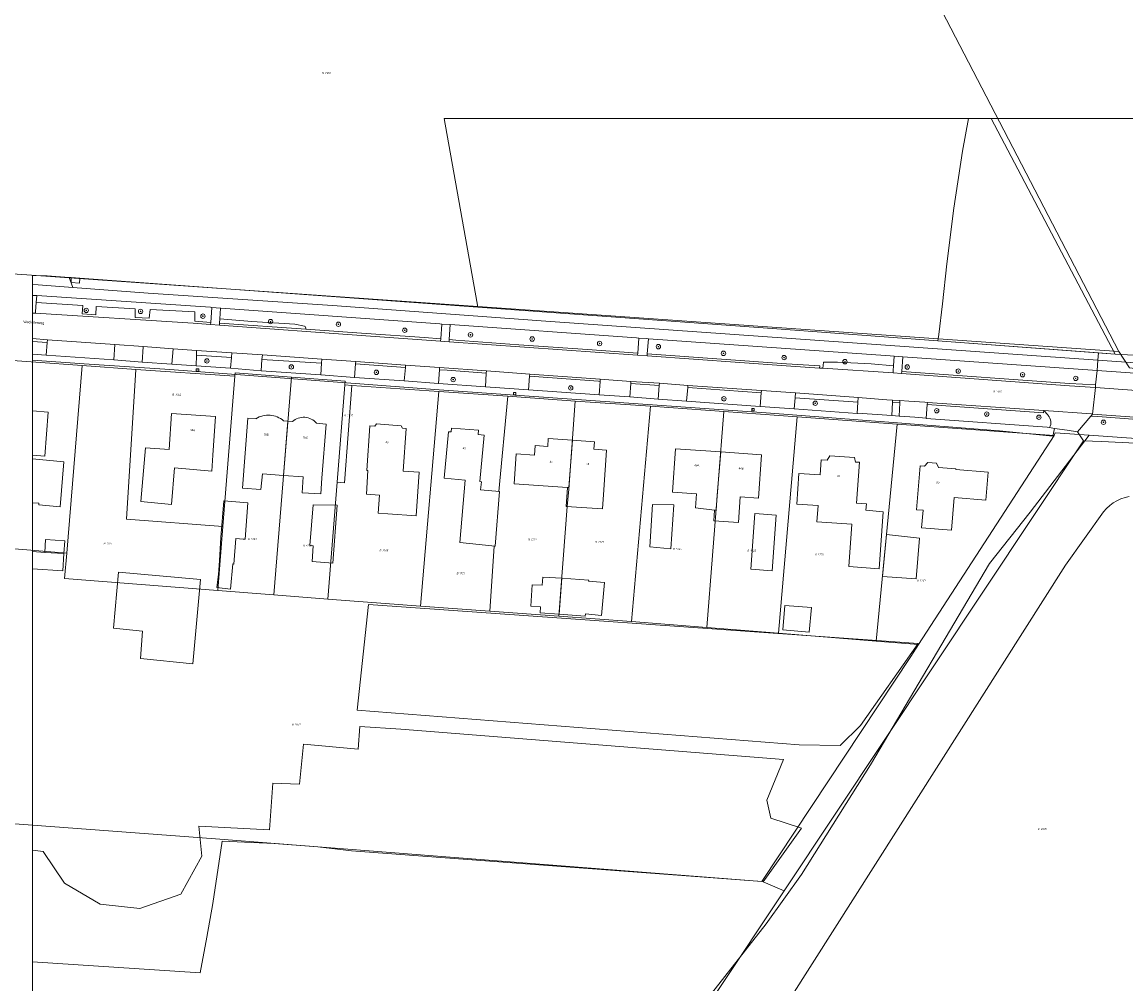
# Model space of a CAD drawing. Header units: metres. Extents: x 207466 to 209466, y 475780 to 477780.
# Tile 147 of 189: x 207643 to 207844, y 477204 to 477379. Entities that reach past the tile are written whole.
import ezdxf
from ezdxf.enums import TextEntityAlignment as Align

# ---------------------------------------------------------------- set-up
doc = ezdxf.new("R2010")
doc.units = ezdxf.units.M
doc.linetypes.add('IE-TERREINAFSCHEIDING-KUNSTMATIG', pattern=[0])
doc.layers.get('0').update_dxf_attribs({"color": 253, "linetype": 'CONTINUOUS'})
for name, color, linetype, lineweight in [('B-RO-FV-GELEIDING_WILDRASTER-G', 253, 'CONTINUOUS', 0), ('B-RO-IE-TERREINAFSCHEIDING_KUNSTMATIG_HEKWERK-G', 253, 'IE-TERREINAFSCHEIDING-KUNSTMATIG', 0), ('B-RO-OG-BEBOUWING-T18', 7, 'CONTINUOUS', 0), ('B-RO-OG-TERREIN_ERF-GV', 253, 'CONTINUOUS', 0), ('B-RO-OG-TOPOGRAFIE-T18', 7, 'CONTINUOUS', 0), ('B-RO-OG-WEG-GV', 253, 'CONTINUOUS', 0), ('B-RO-RI-GWA_RIOOLPUT-S', 253, 'CONTINUOUS', 0), ('B-RO-VH-VERHARDING_ASFALT-GV', 253, 'CONTINUOUS', 0), ('B-RO-VH-VERHARDING_BETONSTRAATSTEEN-GV', 253, 'CONTINUOUS', 0), ('B-RO-VH-VERHARDING_GRASBETONSTEEN-GV', 253, 'CONTINUOUS', 0), ('B-RO-VH-VERHARDING_STRAATBAKSTEEN-GV', 253, 'CONTINUOUS', 0), ('B-RO-VH-VERHARDING_TEGEL-GV', 253, 'CONTINUOUS', 0), ('B-WE-KG-GRENS_PERCEEL-GV', 150, 'CONTINUOUS', 18), ('B-WE-KG-GRENS_PERCEEL-S', 150, 'CONTINUOUS', 25)]:
    doc.layers.add(name, color=color, linetype=linetype, lineweight=lineweight)
for name, color, linetype, lineweight, true_color in [('B-RO-GR-BEPLANTING_CULTUUR_BOSPLANTSOEN-GV', 7, 'CONTINUOUS', 0, 0x6d8a47), ('B-RO-GR-BOOM-S', 7, 'CONTINUOUS', 0, 0x6d8a47), ('B-RO-GR-BOOMTEELT-GV', 7, 'CONTINUOUS', 0, 0x6d8a47), ('B-RO-GR-GRAS-GV', 7, 'CONTINUOUS', 0, 0x6d8a47), ('B-RO-GR-GROENVOORZIENING-GV', 7, 'CONTINUOUS', 0, 0x6d8a47), ('B-RO-OG-BEBOUWING-GV', 7, 'CONTINUOUS', 0, 0xa50000), ('B-RO-OG-BEBOUWING_LUIFEL-GV', 7, 'CONTINUOUS', 0, 0xa50000), ('B-RO-OG-BEBOUWING_SCHUUR-GV', 7, 'CONTINUOUS', 0, 0xa50000)]:
    doc.layers.add(name, color=color, linetype=linetype, lineweight=lineweight, true_color=true_color)
doc.styles.add('NLCS-ISO', font='NLCS-ISO.ttf')
doc.styles.add('NLCS-ISO-M200-T18', font='NLCS-ISO.ttf', dxfattribs={"height": 1.8})

# ---------------------------------------------------------------- blocks, each defined once
blk = doc.blocks.new('SRI-PUT_INSPECTIEPUT_RIOOLPUT-SO1')
at = {"color": 0, "linetype": 'ByBlock', "lineweight": -2, "flags": 128}
blk.add_lwpolyline([(-1.125, -1.125), (1.125, -1.125), (1.125, 1.125), (-1.125, 1.125), (-1.125, -1.125)], dxfattribs=at)
at = {"color": 0, "linetype": 'ByBlock', "lineweight": -2, "insert": (0, 0.2828), "char_height": 1.5, "attachment_point": 5, "line_spacing_factor": 0.8, "style": 'NLCS-ISO'}
blk.add_mtext('{\\C0;r}', dxfattribs=at)
blk = doc.blocks.new('SGR-BOOM_01-SO1')
at = {"linetype": 'Continuous'}
h = blk.add_hatch(color=0, dxfattribs=at)
edge = h.paths.add_edge_path()
edge.add_arc((0, 0), 0.25, 0, 360)
at = {"color": 0, "linetype": 'ByBlock', "lineweight": -2}
for radius in [2, 0.25]:
    blk.add_circle((0, 0), radius, dxfattribs=at)
blk = doc.blocks.new('SKG-PERCEELNUMMER-SO')
at = {"style": 'NLCS-ISO', "oblique": 10, "flags": 1}
blk.add_attdef('GEMEENTECODE', text='', height=1.8, dxfattribs=at).set_placement((0, 2.6), align=Align.MIDDLE_CENTER)
at = {"style": 'NLCS-ISO', "oblique": 10}
blk.add_attdef('SECTIE', text='', height=1.8, dxfattribs=at).set_placement((-0.5, 0), align=Align.MIDDLE_RIGHT)
blk.add_attdef('PERCEELNUMMER', text='', height=1.8, dxfattribs=at).set_placement((0.5, 0), align=Align.MIDDLE_LEFT)

msp = doc.modelspace()

# ---------------------------------------------------------------- linework, layer by layer
at = {"layer": 'B-RO-FV-GELEIDING_WILDRASTER-G', "flags": 128}
msp.add_lwpolyline([(207645.29, 477107.45), (207676.19, 477088.58), (207724.76, 477144.54), (207758.01, 477184.31), (207782.17, 477220.64), (207836.69, 477302.66)], dxfattribs=at)
at = {"layer": 'B-RO-GR-BEPLANTING_CULTUUR_BOSPLANTSOEN-GV', "flags": 128}
msp.add_lwpolyline([(207819.87, 477361.42), (207815.7, 477361.42), (207814.64, 477355.45), (207813.06, 477345.05), (207811.78, 477334.9), (207811.02, 477327.64), (207810.32, 477322.02), (207810.17, 477320.88), (207839.43, 477318.68), (207842.43, 477318.45), (207819.87, 477361.42)], dxfattribs=at)
at = {"layer": 'B-RO-GR-BOOMTEELT-GV', "flags": 128}
for points in [[(207796.04, 477250.77), (207806.57, 477265.74), (207799.02, 477266.27), (207706.44, 477272.82), (207704.43, 477253.56), (207784.9, 477247.27), (207792.38, 477247.12), (207796.04, 477250.77)], [(207645.29, 477228.04), (207645.29, 477207.75), (207675.8, 477205.73), (207677.06, 477212.21), (207678.12, 477218.37), (207679.82, 477229.73), (207689.32, 477229.31), (207697.23, 477228.69), (207703.39, 477227.93), (207778.13, 477222.36), (207778.36, 477222.27), (207785.33, 477232.09), (207779.72, 477233.9), (207778.98, 477237.17), (207782.05, 477244.58), (207712.34, 477250.09), (207704.87, 477250.62), (207704.61, 477246.45), (207694.62, 477247.38), (207693.89, 477240.1), (207689.06, 477240.3), (207688.43, 477231.8), (207675.56, 477232.44), (207676.11, 477226.97), (207672.3, 477220.06), (207664.82, 477217.43), (207657.62, 477218.23), (207651.11, 477222.04), (207647.22, 477227.84), (207645.29, 477228.04)]]:
    msp.add_lwpolyline(points, dxfattribs=at)
at = {"layer": 'B-RO-GR-GRAS-GV', "flags": 128}
for points in [[(207720.27, 477361.42), (207726.17, 477328.03), (207726.35, 477327.03), (207780.85, 477323.08), (207810.17, 477320.88), (207810.32, 477322.02), (207811.02, 477327.64), (207811.78, 477334.9), (207813.06, 477345.05), (207814.64, 477355.45), (207815.7, 477361.42), (207815.7, 477361.42), (207720.27, 477361.42)], [(207889.75, 477361.42), (207819.87, 477361.42), (207842.43, 477318.45), (207868.52, 477317.07), (207897.73, 477314.95), (207897.89, 477316.14), (207898.76, 477319.35), (207899.4, 477324.04), (207899.95, 477329), (207899.21, 477338.17), (207898.47, 477342.87), (207897.56, 477345.76), (207896.56, 477348.01), (207894.86, 477351.68), (207889.75, 477361.42)], [(207846.19, 477302.25), (207839.97, 477302.56), (207836.69, 477302.66), (207782.17, 477220.64), (207758.01, 477184.31), (207724.76, 477144.54), (207676.19, 477088.58), (207645.29, 477107.45)], [(207845, 477292.51), (207844.23, 477292.33), (207843.48, 477292.07), (207842.76, 477291.74), (207842.08, 477291.34), (207841.44, 477290.87), (207840.86, 477290.34), (207840.33, 477289.75), (207833.4, 477280), (207775.71, 477189.18)], [(207775.71, 477189.18), (207833.4, 477280), (207840.33, 477289.75), (207840.86, 477290.34), (207841.44, 477290.87), (207842.08, 477291.34), (207842.76, 477291.74), (207843.48, 477292.07), (207844.23, 477292.33), (207845, 477292.51)], [(207645.29, 477207.75), (207645.29, 477107.45), (207676.19, 477088.58), (207724.76, 477144.54), (207758.01, 477184.31), (207782.17, 477220.64), (207778.36, 477222.27), (207778.13, 477222.36), (207703.39, 477227.93), (207697.23, 477228.69), (207689.32, 477229.31), (207679.82, 477229.73), (207678.12, 477218.37), (207677.06, 477212.21), (207675.8, 477205.73), (207645.29, 477207.75)]]:
    msp.add_lwpolyline(points, dxfattribs=at)
at = {"layer": 'B-RO-GR-GROENVOORZIENING-GV', "flags": 128}
for points in [[(207653.9, 477332.29), (207652.31, 477332.4), (207652.35, 477331.53), (207653.85, 477331.38), (207653.9, 477332.29)], [(207685.25, 477324.39), (207679.39, 477324.88), (207679.33, 477324.12), (207695.07, 477322.98), (207695.08, 477323.16), (207694.94, 477323.48), (207694.8, 477323.57), (207693.03, 477323.9), (207685.25, 477324.39)], [(207681.57, 477318.67), (207675.17, 477319.14), (207675.14, 477318.28), (207681.51, 477317.87), (207681.57, 477318.67)], [(207697.98, 477317.52), (207687.14, 477318.3), (207687.07, 477317.47), (207697.93, 477316.78), (207697.98, 477317.52)], [(207789.2, 477315.87), (207801.99, 477315.04), (207802.02, 477315.48), (207802.08, 477316.34), (207797.98, 477316.68), (207791.86, 477317), (207789.3, 477316.97), (207789.24, 477316.39), (207789.2, 477315.87)], [(207795.65, 477310.53), (207784.2, 477311.39), (207784.14, 477310.52), (207795.58, 477309.68), (207795.65, 477310.53)], [(207803.22, 477309.58), (207801.89, 477309.67), (207801.75, 477307.26), (207803.11, 477307.16), (207803.22, 477309.58)]]:
    msp.add_lwpolyline(points, dxfattribs=at)
at = {"layer": 'B-RO-IE-TERREINAFSCHEIDING_KUNSTMATIG_HEKWERK-G', "flags": 128}
msp.add_lwpolyline([(207810.17, 477320.88), (207842.43, 477318.45)], dxfattribs=at)
at = {"layer": 'B-RO-OG-BEBOUWING-GV', "flags": 128}
for points in [[(207645.29, 477308.12), (207645.29, 477300.06), (207647.55, 477299.89), (207648.16, 477307.9), (207645.29, 477308.12)], [(207678.12, 477300.04), (207678.6, 477307.07), (207670.6, 477307.62), (207670.16, 477301.1), (207665.89, 477301.39), (207665.04, 477291.6), (207670.61, 477291.06), (207671.13, 477297.72), (207677.92, 477297.16), (207678.12, 477300.04)], [(207685.97, 477306.7), (207684.48, 477306.81), (207683.51, 477294.06), (207686.87, 477293.82), (207687.16, 477296.66), (207691.01, 477296.36), (207691.8, 477306.25)], [(207692.6, 477306.19), (207691.8, 477306.25), (207691.01, 477296.36), (207694.58, 477296.09), (207694.38, 477293.18), (207697.78, 477292.97), (207697.99, 477295.83), (207698.75, 477305.72), (207697.01, 477305.86)], [(207691.8, 477306.25), (207691.02, 477306.31)], [(207712.65, 477304.97), (207712.4, 477305.41), (207707.92, 477305.75), (207707.61, 477305.33), (207706.72, 477305.4), (207706.14, 477297.26), (207706.37, 477297.24), (207706.09, 477292.95), (207708.46, 477292.76), (207708.24, 477289.45), (207710.01, 477289.34), (207715.12, 477288.98), (207715.69, 477296.94), (207712.78, 477297.14), (207713.34, 477304.92), (207712.65, 477304.97)], [(207727.02, 477295.2), (207726.74, 477295.23), (207727.55, 477303.7), (207726.47, 477303.8), (207726.53, 477304.62), (207721.59, 477304.98), (207721.54, 477304.27), (207721.04, 477304.31), (207720.23, 477295.85), (207724.08, 477295.48), (207723.12, 477284.14), (207729.53, 477283.47), (207730.34, 477293.42), (207726.87, 477293.7), (207727.02, 477295.2)], [(207743.59, 477302.77), (207739.2, 477303.07), (207739.1, 477301.64), (207736.81, 477301.79), (207736.69, 477300.07), (207733.37, 477300.3), (207733, 477294.83), (207742.69, 477294.17), (207742.95, 477294.15), (207743.59, 477302.77)], [(207743.59, 477302.77), (207742.95, 477294.15), (207742.69, 477294.17), (207742.47, 477290.71), (207749.09, 477290.27), (207749.34, 477293.71), (207749.83, 477300.96), (207747.51, 477301.12), (207747.61, 477302.5), (207743.59, 477302.77)], [(207770.61, 477300.65), (207762.37, 477301.23), (207761.81, 477293.33), (207766.19, 477293.01), (207766, 477290.43), (207769.46, 477290.03), (207769.76, 477290), (207769.98, 477292.74), (207770.61, 477300.65)], [(207645.29, 477299.38), (207645.29, 477291.38), (207646.44, 477291.27), (207646.42, 477291), (207650.33, 477290.64), (207651, 477298.81), (207645.29, 477299.38)], [(207770.61, 477300.65), (207769.98, 477292.74), (207769.76, 477290), (207769.46, 477290.03), (207769.35, 477288.09), (207773.84, 477287.76), (207774.17, 477292.44), (207777.47, 477292.21), (207778.04, 477300.11), (207770.61, 477300.65)], [(207797.14, 477291.16), (207795.36, 477291.3), (207795.86, 477298.75), (207795.17, 477298.79), (207794.96, 477299.63), (207790.5, 477299.93), (207790, 477299.14), (207788.89, 477299.21), (207788.7, 477296.46), (207784.86, 477296.72), (207784.47, 477291.13), (207788.33, 477290.86), (207788.12, 477287.91), (207794.47, 477287.47), (207793.92, 477279.76), (207799.46, 477279.33), (207800.17, 477289.73), (207797.05, 477290.03), (207797.14, 477291.16)], [(207819.32, 477296.94), (207813.41, 477297.41), (207813.43, 477297.57), (207810.25, 477297.82), (207809.93, 477298.56), (207808.33, 477298.68), (207807.74, 477298.02), (207806.93, 477298.09), (207806.29, 477290.11), (207807.45, 477290.02), (207807.2, 477286.8), (207812.62, 477286.37), (207813.1, 477292.32), (207818.91, 477291.85), (207819.32, 477296.94)], [(207683.64, 477284.76), (207684.03, 477284.73), (207684.51, 477291.38), (207680.14, 477291.73), (207679.59, 477285.06), (207679.32, 477280.85), (207679.14, 477278.31), (207678.88, 477275.91), (207681.33, 477275.64), (207681.74, 477280.23), (207681.94, 477280.21), (207682.3, 477284.84), (207683.64, 477284.76)], [(207700.77, 477290.91), (207696.38, 477291.02), (207695.79, 477283.56), (207696.41, 477283.51), (207696.2, 477280.7), (207699.98, 477280.34), (207700.77, 477290.91)], [(207762.07, 477291.02), (207758.2, 477291.08), (207757.73, 477283.34), (207761.5, 477282.99), (207762.07, 477291.02)], [(207776.12, 477279.28), (207779.96, 477278.95), (207780.73, 477289.13), (207776.85, 477289.41), (207776.12, 477279.28)], [(207800.08, 477277.96), (207806.19, 477277.49), (207806.83, 477284.94), (207800.78, 477285.59), (207800.08, 477277.96)], [(207647.52, 477282.34), (207651.01, 477282.12), (207651.17, 477284.46), (207647.67, 477284.69), (207647.52, 477282.34)], [(207660.96, 477278.74), (207660.02, 477268.52), (207665.32, 477267.98), (207664.96, 477262.98), (207674.47, 477262.05), (207675.9, 477277.37), (207660.96, 477278.74)], [(207741.67, 477277.61), (207738.22, 477277.84), (207738.1, 477276.34), (207736.29, 477276.43), (207736.03, 477272.55), (207737.79, 477272.39), (207737.71, 477271.33), (207741.17, 477271.06), (207741.67, 477277.61)], [(207741.67, 477277.61), (207741.17, 477271.06), (207745.92, 477270.68), (207745.97, 477271.14), (207748.92, 477270.84), (207749.45, 477276.86), (207746.55, 477277.08), (207746.57, 477277.27), (207741.67, 477277.61)]]:
    msp.add_lwpolyline(points, dxfattribs=at)
at = {"layer": 'B-RO-OG-BEBOUWING-GV'}
for centre, radius, start, end in [((207688.22, 477303.02), 4.31, 85.5823, 121.4964), ((207688.23, 477303.01), 4.32, 49.8429, 85.6899), ((207694.64, 477303.83), 3.12, 85.6317, 130.7392), ((207694.64, 477303.82), 3.13, 40.5715, 85.657)]:
    msp.add_arc(centre, radius, start, end, dxfattribs=at)
at = {"layer": 'B-RO-OG-BEBOUWING_LUIFEL-GV', "flags": 128}
msp.add_lwpolyline([(207645.29, 477282.49), (207645.29, 477279.31), (207650.81, 477278.95), (207651.01, 477282.12), (207647.52, 477282.34), (207645.29, 477282.49)], dxfattribs=at)
at = {"layer": 'B-RO-OG-BEBOUWING_SCHUUR-GV', "flags": 128}
msp.add_lwpolyline([(207781.9, 477268.21), (207786.74, 477267.78), (207787.14, 477272.26), (207782.29, 477272.68), (207781.9, 477268.21)], dxfattribs=at)
at = {"layer": 'B-RO-OG-TERREIN_ERF-GV', "flags": 128}
for points in [[(207645.29, 477332.77), (207647.94, 477332.72), (207651.96, 477332.43), (207652.31, 477332.4), (207653.9, 477332.29), (207726.35, 477327.03), (207726.17, 477328.03), (207720.27, 477361.42)], [(207645.29, 477317.37), (207645.29, 477228.04), (207647.22, 477227.84), (207651.11, 477222.04), (207657.62, 477218.23), (207664.82, 477217.43), (207672.3, 477220.06), (207676.11, 477226.97), (207675.56, 477232.44), (207688.43, 477231.8), (207689.06, 477240.3), (207693.89, 477240.1), (207694.62, 477247.38), (207704.61, 477246.45), (207704.87, 477250.62), (207712.34, 477250.09), (207782.05, 477244.58), (207778.98, 477237.17), (207779.72, 477233.9), (207785.33, 477232.09), (207778.36, 477222.27), (207782.17, 477220.64), (207836.69, 477302.66), (207835.58, 477304.28), (207833.71, 477304.59), (207831.41, 477304.93), (207831.06, 477303.51), (207821.37, 477304.51), (207802.03, 477305.99), (207778.86, 477307.77), (207719.34, 477311.97), (207670.29, 477315.65), (207654.72, 477316.69), (207645.29, 477317.37)], [(207645.29, 477308.12), (207645.29, 477300.06), (207647.55, 477299.89), (207648.16, 477307.9), (207645.29, 477308.12)], [(207670.6, 477307.62), (207678.6, 477307.07), (207678.12, 477300.04), (207677.92, 477297.16), (207671.13, 477297.72), (207670.61, 477291.06), (207665.04, 477291.6), (207665.89, 477301.39), (207670.16, 477301.1), (207670.6, 477307.62)], [(207697.01, 477305.86), (207698.75, 477305.72), (207697.99, 477295.83), (207697.78, 477292.97), (207694.38, 477293.18), (207694.58, 477296.09), (207691.01, 477296.36), (207687.16, 477296.66), (207686.87, 477293.82), (207683.51, 477294.06), (207684.48, 477306.81), (207685.97, 477306.7)], [(207691.02, 477306.31), (207691.8, 477306.25), (207692.6, 477306.19)], [(207707.92, 477305.75), (207712.4, 477305.41), (207712.65, 477304.97), (207713.34, 477304.92), (207712.78, 477297.14), (207715.69, 477296.94), (207715.12, 477288.98), (207710.01, 477289.34), (207708.24, 477289.45), (207708.46, 477292.76), (207706.09, 477292.95), (207706.37, 477297.24), (207706.14, 477297.26), (207706.72, 477305.4), (207707.61, 477305.33), (207707.92, 477305.75)], [(207721.59, 477304.98), (207726.53, 477304.62), (207726.47, 477303.8), (207727.55, 477303.7), (207726.74, 477295.23), (207727.02, 477295.2), (207726.87, 477293.7), (207730.34, 477293.42), (207729.53, 477283.47), (207723.12, 477284.14), (207724.08, 477295.48), (207720.23, 477295.85), (207721.04, 477304.31), (207721.54, 477304.27), (207721.59, 477304.98)], [(207739.2, 477303.07), (207743.59, 477302.77), (207747.61, 477302.5), (207747.51, 477301.12), (207749.83, 477300.96), (207749.34, 477293.71), (207749.09, 477290.27), (207742.47, 477290.71), (207742.69, 477294.17), (207733, 477294.83), (207733.37, 477300.3), (207736.69, 477300.07), (207736.81, 477301.79), (207739.1, 477301.64), (207739.2, 477303.07)], [(207766.19, 477293.01), (207761.81, 477293.33), (207762.37, 477301.23), (207770.61, 477300.65), (207778.04, 477300.11), (207777.47, 477292.21), (207774.17, 477292.44), (207773.84, 477287.76), (207769.35, 477288.09), (207769.46, 477290.03), (207766, 477290.43), (207766.19, 477293.01)], [(207645.29, 477299.38), (207645.29, 477291.38), (207646.44, 477291.27), (207646.42, 477291), (207650.33, 477290.64), (207651, 477298.81), (207645.29, 477299.38)], [(207790.5, 477299.93), (207794.96, 477299.63), (207795.17, 477298.79), (207795.86, 477298.75), (207795.36, 477291.3), (207797.14, 477291.16), (207797.05, 477290.03), (207800.17, 477289.73), (207799.46, 477279.33), (207793.92, 477279.76), (207794.47, 477287.47), (207788.12, 477287.91), (207788.33, 477290.86), (207784.47, 477291.13), (207784.86, 477296.72), (207788.7, 477296.46), (207788.89, 477299.21), (207790, 477299.14), (207790.5, 477299.93)], [(207808.33, 477298.68), (207809.93, 477298.56), (207810.25, 477297.82), (207813.43, 477297.57), (207813.41, 477297.41), (207819.32, 477296.94), (207818.91, 477291.85), (207813.1, 477292.32), (207812.62, 477286.37), (207807.2, 477286.8), (207807.45, 477290.02), (207806.29, 477290.11), (207806.93, 477298.09), (207807.74, 477298.02), (207808.33, 477298.68)], [(207680.14, 477291.73), (207684.51, 477291.38), (207684.03, 477284.73), (207683.64, 477284.76), (207682.3, 477284.84), (207681.94, 477280.21), (207681.74, 477280.23), (207681.33, 477275.64), (207678.88, 477275.91), (207679.14, 477278.31), (207679.32, 477280.85), (207679.59, 477285.06), (207680.14, 477291.73)], [(207696.38, 477291.02), (207700.77, 477290.91), (207699.98, 477280.34), (207696.2, 477280.7), (207696.41, 477283.51), (207695.79, 477283.56), (207696.38, 477291.02)], [(207757.73, 477283.34), (207758.2, 477291.08), (207762.07, 477291.02), (207761.5, 477282.99), (207757.73, 477283.34)], [(207776.85, 477289.41), (207780.73, 477289.13), (207779.96, 477278.95), (207776.12, 477279.28), (207776.85, 477289.41)], [(207800.78, 477285.59), (207806.83, 477284.94), (207806.19, 477277.49), (207800.08, 477277.96), (207800.78, 477285.59)], [(207651.17, 477284.46), (207651.01, 477282.12), (207647.52, 477282.34), (207647.67, 477284.69), (207651.17, 477284.46)], [(207675.9, 477277.37), (207674.47, 477262.05), (207664.96, 477262.98), (207665.32, 477267.98), (207660.02, 477268.52), (207660.96, 477278.74), (207675.9, 477277.37)], [(207741.67, 477277.61), (207746.57, 477277.27), (207746.55, 477277.08), (207749.45, 477276.86), (207748.92, 477270.84), (207745.97, 477271.14), (207745.92, 477270.68), (207741.17, 477271.06), (207737.71, 477271.33), (207737.79, 477272.39), (207736.03, 477272.55), (207736.29, 477276.43), (207738.1, 477276.34), (207738.22, 477277.84), (207741.67, 477277.61)], [(207799.02, 477266.27), (207806.57, 477265.74), (207796.04, 477250.77), (207792.38, 477247.12), (207784.9, 477247.27), (207704.43, 477253.56), (207706.44, 477272.82), (207799.02, 477266.27)]]:
    msp.add_lwpolyline(points, dxfattribs=at)
at = {"layer": 'B-RO-OG-TERREIN_ERF-GV'}
for centre, radius, start, end in [((207688.22, 477303.02), 4.31, 85.5823, 121.4964), ((207688.23, 477303.01), 4.32, 49.8429, 85.6899), ((207694.64, 477303.83), 3.12, 85.6317, 130.7392), ((207694.64, 477303.82), 3.13, 40.5715, 85.657)]:
    msp.add_arc(centre, radius, start, end, dxfattribs=at)
at = {"layer": 'B-RO-OG-WEG-GV', "flags": 128}
for points in [[(207645.29, 477332.77), (207645.29, 477331.17), (207646.29, 477331.1), (207652.63, 477330.62), (207651.96, 477332.43), (207647.94, 477332.72), (207645.29, 477332.77)], [(207726.35, 477327.03), (207653.9, 477332.29), (207653.85, 477331.38), (207652.35, 477331.53), (207652.31, 477332.4), (207651.96, 477332.43), (207652.63, 477330.62), (207666.33, 477329.59), (207699.89, 477327.3), (207738.74, 477324.48), (207839.31, 477317.36), (207839.43, 477318.68), (207810.17, 477320.88), (207780.85, 477323.08), (207726.35, 477327.03)], [(207666.71, 477326.6), (207674.87, 477326.17), (207674.82, 477324.47), (207677.73, 477324.24), (207677.92, 477326.97), (207677.68, 477326.99), (207646.08, 477329.11), (207645.98, 477327.89), (207654.43, 477327.31), (207654.31, 477325.78), (207656.82, 477325.62), (207656.9, 477327.14), (207663.99, 477326.71), (207663.98, 477325.16), (207666.55, 477325), (207666.71, 477326.6)], [(207719.84, 477323.94), (207719.45, 477323.97), (207679.57, 477326.86), (207679.53, 477326.86), (207679.39, 477324.88), (207685.25, 477324.39), (207693.03, 477323.9), (207694.8, 477323.57), (207694.94, 477323.48), (207695.08, 477323.16), (207695.07, 477322.98), (207706.03, 477322.19), (207716.64, 477321.48), (207719.64, 477321.23), (207719.84, 477323.94)], [(207755.69, 477321.39), (207755.26, 477321.42), (207721.37, 477323.84), (207721.17, 477321.1), (207722.39, 477321), (207733.84, 477320.18), (207746.36, 477319.32), (207755.49, 477318.66), (207755.69, 477321.39)], [(207802.21, 477318.08), (207801.47, 477318.13), (207757.44, 477321.27), (207757.24, 477318.53), (207782.58, 477316.7), (207788.64, 477316.31), (207788.61, 477315.91), (207789.2, 477315.87), (207789.24, 477316.39), (207789.3, 477316.97), (207791.86, 477317), (207797.98, 477316.68), (207802.08, 477316.34), (207802.21, 477318.08)], [(207645.29, 477320.76), (207645.29, 477318.48), (207647.77, 477318.29), (207647.97, 477320.56), (207645.29, 477320.76)], [(207681.51, 477317.87), (207675.14, 477318.28), (207675.09, 477316.31), (207681.34, 477315.88), (207681.51, 477317.87)], [(207697.93, 477316.78), (207687.07, 477317.47), (207686.91, 477315.44), (207697.78, 477314.68), (207697.93, 477316.78)], [(207839.13, 477315.46), (207803.77, 477317.97), (207803.58, 477315.3), (207834.15, 477313.11), (207838.88, 477312.86), (207839.13, 477315.46)], [(207842.43, 477318.45), (207839.43, 477318.68), (207839.31, 477317.36), (207881.39, 477314.38), (207897.49, 477313.2), (207897.73, 477314.95), (207868.52, 477317.07), (207842.43, 477318.45)], [(207713.19, 477316.05), (207704.12, 477316.69), (207703.95, 477314.2), (207712.99, 477313.57), (207713.19, 477316.05)], [(207727.92, 477314.96), (207720.77, 477315.52), (207719.39, 477315.61), (207719.2, 477313.11), (207727.78, 477312.5), (207727.92, 477314.96)], [(207897.55, 477311.32), (207839.13, 477315.46), (207838.88, 477312.86), (207838.83, 477312.37), (207869.54, 477310.13)], [(207748.64, 477313.49), (207748.38, 477313.51), (207735.79, 477314.45), (207735.6, 477311.98), (207748.5, 477311.05), (207748.64, 477313.49)], [(207759.43, 477312.74), (207754.23, 477313.12), (207754.05, 477310.65), (207759.23, 477310.26), (207759.43, 477312.74)], [(207777.99, 477311.38), (207764.59, 477312.36), (207764.39, 477309.91), (207777.8, 477308.93), (207777.99, 477311.38)], [(207795.58, 477309.68), (207784.14, 477310.52), (207783.98, 477308.48), (207795.43, 477307.65), (207795.58, 477309.68)], [(207830.25, 477307.26), (207830.15, 477307.37), (207829.43, 477308.16), (207829.4, 477307.77), (207808.21, 477309.28), (207808.03, 477306.8), (207808.03, 477306.73), (207830.07, 477305.13), (207830.49, 477305.06)], [(207846.46, 477306.55), (207839.26, 477307.09), (207838.32, 477307.14), (207837.98, 477307.16), (207835.58, 477304.28), (207836.69, 477302.66), (207839.97, 477302.56), (207846.19, 477302.25)]]:
    msp.add_lwpolyline(points, dxfattribs=at)
at = {"layer": 'B-RO-OG-WEG-GV'}
msp.add_arc((207828.8, 477305.99), 1.93, 331.4535, 41.1409, dxfattribs=at)
at = {"layer": 'B-RO-VH-VERHARDING_ASFALT-GV', "flags": 128}
for points in [[(207645.29, 477331.17), (207645.29, 477329.16), (207646.01, 477329.12), (207646.08, 477329.11), (207677.68, 477326.99), (207677.92, 477326.97), (207679.53, 477326.86), (207679.57, 477326.86), (207719.45, 477323.97), (207719.84, 477323.94), (207721.37, 477323.84), (207755.26, 477321.42), (207755.69, 477321.39), (207757.16, 477321.29), (207757.44, 477321.27), (207801.47, 477318.13), (207802.21, 477318.08), (207802.97, 477318.03), (207803.77, 477317.97), (207839.13, 477315.46), (207839.31, 477317.36), (207738.74, 477324.48), (207699.89, 477327.3), (207666.33, 477329.59), (207652.63, 477330.62), (207646.29, 477331.1), (207645.29, 477331.17)], [(207645.29, 477325.95), (207645.29, 477321.28), (207648.01, 477321.07), (207660.26, 477320.22), (207665.43, 477319.83), (207670.92, 477319.45), (207675.17, 477319.14), (207681.57, 477318.67), (207687.14, 477318.3), (207697.98, 477317.52), (207704.15, 477317.09), (207713.23, 477316.45), (207719.42, 477316.02), (207727.94, 477315.39), (207735.82, 477314.8), (207748.67, 477313.9), (207754.25, 477313.49), (207759.46, 477313.14), (207764.62, 477312.76), (207778.02, 477311.81), (207784.2, 477311.39), (207795.65, 477310.53), (207800.84, 477310.15), (207801.92, 477310.07), (207803.25, 477309.98), (207804.87, 477309.86), (207807.79, 477309.71), (207808.24, 477309.67), (207829.43, 477308.16), (207838.13, 477307.55), (207838.29, 477307.53), (207838.83, 477312.37), (207834.12, 477312.71), (207803.55, 477314.9), (207801.99, 477315.04), (207789.2, 477315.87), (207788.61, 477315.91), (207782.55, 477316.3), (207757.21, 477318.13), (207755.46, 477318.26), (207721.14, 477320.71), (207719.61, 477320.82), (207706, 477321.79), (207679.31, 477323.72), (207677.7, 477323.84), (207674.52, 477324.09), (207645.82, 477325.91), (207645.29, 477325.95)], [(207881.39, 477314.38), (207839.31, 477317.36), (207839.13, 477315.46), (207897.55, 477311.32)], [(207869.54, 477310.13), (207838.83, 477312.37), (207838.29, 477307.53), (207868.89, 477305.32)]]:
    msp.add_lwpolyline(points, dxfattribs=at)
at = {"layer": 'B-RO-VH-VERHARDING_BETONSTRAATSTEEN-GV', "flags": 128}
for points in [[(207679.53, 477326.86), (207677.92, 477326.97), (207677.73, 477324.24), (207677.7, 477323.84), (207679.31, 477323.72), (207679.33, 477324.12), (207679.39, 477324.88), (207679.53, 477326.86)], [(207721.37, 477323.84), (207719.84, 477323.94), (207719.64, 477321.23), (207719.61, 477320.82), (207721.14, 477320.71), (207721.17, 477321.1), (207721.37, 477323.84)], [(207757.44, 477321.27), (207757.16, 477321.29), (207755.69, 477321.39), (207755.49, 477318.66), (207755.46, 477318.26), (207757.21, 477318.13), (207757.24, 477318.53), (207757.44, 477321.27)], [(207803.77, 477317.97), (207802.97, 477318.03), (207802.21, 477318.08), (207802.08, 477316.34), (207802.02, 477315.48), (207801.99, 477315.04), (207803.55, 477314.9), (207803.58, 477315.3), (207803.77, 477317.97)], [(207837.98, 477307.16), (207838.29, 477307.53), (207838.13, 477307.55), (207829.43, 477308.16), (207830.15, 477307.37), (207830.25, 477307.26)], [(207830.49, 477305.06), (207831.41, 477304.93), (207833.71, 477304.59), (207835.58, 477304.28), (207837.98, 477307.16)]]:
    msp.add_lwpolyline(points, dxfattribs=at)
at = {"layer": 'B-RO-VH-VERHARDING_BETONSTRAATSTEEN-GV'}
msp.add_arc((207828.8, 477305.99), 1.93, 331.4535, 41.1409, dxfattribs=at)
at = {"layer": 'B-RO-VH-VERHARDING_GRASBETONSTEEN-GV', "flags": 128}
for points in [[(207663.98, 477325.16), (207663.99, 477326.71), (207656.9, 477327.14), (207656.82, 477325.62), (207654.31, 477325.78), (207654.43, 477327.31), (207645.98, 477327.89), (207645.84, 477326.2), (207645.82, 477325.91), (207674.52, 477324.09), (207677.7, 477323.84), (207677.73, 477324.24), (207674.82, 477324.47), (207674.87, 477326.17), (207666.71, 477326.6), (207666.55, 477325), (207663.98, 477325.16)], [(207695.07, 477322.98), (207679.33, 477324.12), (207679.31, 477323.72), (207706, 477321.79), (207719.61, 477320.82), (207719.64, 477321.23), (207716.64, 477321.48), (207706.03, 477322.19), (207695.07, 477322.98)], [(207645.29, 477321.28), (207645.29, 477320.76), (207647.97, 477320.56), (207648.01, 477321.07), (207645.29, 477321.28)], [(207721.17, 477321.1), (207721.14, 477320.71), (207755.46, 477318.26), (207755.49, 477318.66), (207746.36, 477319.32), (207733.84, 477320.18), (207722.39, 477321), (207721.17, 477321.1)], [(207665.43, 477319.83), (207660.26, 477320.22), (207660.09, 477317.4), (207665.26, 477317), (207665.45, 477319.81), (207665.43, 477319.83)], [(207675.14, 477318.28), (207675.17, 477319.14), (207670.92, 477319.45), (207670.67, 477316.61), (207675.09, 477316.31), (207675.14, 477318.28)], [(207704.15, 477317.09), (207704.12, 477316.69), (207713.19, 477316.05), (207713.23, 477316.45), (207704.15, 477317.09)], [(207757.24, 477318.53), (207757.21, 477318.13), (207782.55, 477316.3), (207788.61, 477315.91), (207788.64, 477316.31), (207782.58, 477316.7), (207757.24, 477318.53)], [(207719.42, 477316.02), (207719.39, 477315.61), (207720.77, 477315.52), (207727.92, 477314.96), (207727.94, 477315.39), (207719.42, 477316.02)], [(207803.58, 477315.3), (207803.55, 477314.9), (207834.12, 477312.71), (207838.83, 477312.37), (207838.88, 477312.86), (207834.15, 477313.11), (207803.58, 477315.3)], [(207735.82, 477314.8), (207735.79, 477314.45), (207748.38, 477313.51), (207748.64, 477313.49), (207748.67, 477313.9), (207735.82, 477314.8)], [(207759.46, 477313.14), (207754.25, 477313.49), (207754.23, 477313.12), (207759.43, 477312.74), (207759.46, 477313.14)], [(207764.62, 477312.76), (207764.59, 477312.36), (207777.99, 477311.38), (207778.02, 477311.81), (207764.62, 477312.76)], [(207803.25, 477309.98), (207801.92, 477310.07), (207801.89, 477309.67), (207803.22, 477309.58), (207803.25, 477309.98)], [(207808.24, 477309.67), (207808.21, 477309.28), (207829.4, 477307.77), (207829.43, 477308.16), (207808.24, 477309.67)], [(207838.29, 477307.53), (207837.98, 477307.16), (207838.32, 477307.14), (207839.26, 477307.09), (207846.46, 477306.55), (207856.27, 477305.81), (207862.36, 477305.36), (207870.39, 477304.78), (207877.91, 477304.16), (207886.4, 477303.63), (207893.7, 477303.12), (207898.21, 477302.96), (207899.7, 477302.95), (207899.96, 477303.26), (207896.17, 477303.33), (207868.89, 477305.32), (207838.29, 477307.53)]]:
    msp.add_lwpolyline(points, dxfattribs=at)
at = {"layer": 'B-RO-VH-VERHARDING_STRAATBAKSTEEN-GV', "flags": 128}
for points in [[(207645.29, 477329.16), (207645.29, 477325.95), (207645.82, 477325.91), (207645.84, 477326.2), (207645.98, 477327.89), (207646.08, 477329.11), (207646.01, 477329.12), (207645.29, 477329.16)], [(207660.26, 477320.22), (207648.01, 477321.07), (207647.97, 477320.56), (207647.77, 477318.29), (207660.09, 477317.4), (207660.26, 477320.22)], [(207670.92, 477319.45), (207665.43, 477319.83), (207665.45, 477319.81), (207665.26, 477317), (207670.67, 477316.61), (207670.92, 477319.45)], [(207687.07, 477317.47), (207687.14, 477318.3), (207681.57, 477318.67), (207681.51, 477317.87), (207681.34, 477315.88), (207686.91, 477315.44), (207687.07, 477317.47)], [(207704.12, 477316.69), (207704.15, 477317.09), (207697.98, 477317.52), (207697.93, 477316.78), (207697.78, 477314.68), (207703.95, 477314.2), (207704.12, 477316.69)], [(207719.39, 477315.61), (207719.42, 477316.02), (207713.23, 477316.45), (207713.19, 477316.05), (207712.99, 477313.57), (207719.2, 477313.11), (207719.39, 477315.61)], [(207735.79, 477314.45), (207735.82, 477314.8), (207727.94, 477315.39), (207727.92, 477314.96), (207727.78, 477312.5), (207735.6, 477311.98), (207735.79, 477314.45)], [(207754.23, 477313.12), (207754.25, 477313.49), (207748.67, 477313.9), (207748.64, 477313.49), (207748.5, 477311.05), (207754.05, 477310.65), (207754.23, 477313.12)], [(207764.59, 477312.36), (207764.62, 477312.76), (207759.46, 477313.14), (207759.43, 477312.74), (207759.23, 477310.26), (207764.39, 477309.91), (207764.59, 477312.36)], [(207784.14, 477310.52), (207784.2, 477311.39), (207778.02, 477311.81), (207777.99, 477311.38), (207777.8, 477308.93), (207783.98, 477308.48), (207784.14, 477310.52)], [(207801.89, 477309.67), (207801.92, 477310.07), (207800.84, 477310.15), (207795.65, 477310.53), (207795.58, 477309.68), (207795.43, 477307.65), (207795.53, 477307.68), (207801.75, 477307.26), (207801.89, 477309.67)], [(207808.24, 477309.67), (207807.79, 477309.71), (207804.87, 477309.86), (207803.25, 477309.98), (207803.22, 477309.58), (207803.11, 477307.16), (207803.23, 477307.16), (207805.93, 477306.98), (207808.03, 477306.8), (207808.21, 477309.28), (207808.24, 477309.67)]]:
    msp.add_lwpolyline(points, dxfattribs=at)
at = {"layer": 'B-RO-VH-VERHARDING_TEGEL-GV', "flags": 128}
msp.add_lwpolyline([(207645.29, 477318.48), (207645.29, 477317.37), (207654.72, 477316.69), (207670.29, 477315.65), (207719.34, 477311.97), (207778.86, 477307.77), (207802.03, 477305.99), (207821.37, 477304.51), (207831.06, 477303.51), (207831.41, 477304.93), (207830.49, 477305.06), (207830.07, 477305.13), (207808.03, 477306.73), (207808.03, 477306.8), (207805.93, 477306.98), (207803.23, 477307.16), (207803.11, 477307.16), (207801.75, 477307.26), (207795.53, 477307.68), (207795.43, 477307.65), (207783.98, 477308.48), (207777.8, 477308.93), (207764.39, 477309.91), (207759.23, 477310.26), (207754.05, 477310.65), (207748.5, 477311.05), (207735.6, 477311.98), (207727.78, 477312.5), (207719.2, 477313.11), (207712.99, 477313.57), (207703.95, 477314.2), (207697.78, 477314.68), (207686.91, 477315.44), (207681.34, 477315.88), (207675.09, 477316.31), (207670.67, 477316.61), (207665.26, 477317), (207660.09, 477317.4), (207647.77, 477318.29), (207645.29, 477318.48)], dxfattribs=at)
at = {"layer": 'B-WE-KG-GRENS_PERCEEL-GV'}
for points in [[(207779.53, 477441.36), (207779.44, 477441.53), (207692.39, 477426.37), (207614.67, 477412.83), (207614.83, 477415.98), (207602.58, 477414.51), (207601.68, 477392.25), (207600.68, 477358.07), (207600.08, 477336.02), (207843.13, 477318.93)], [(207637.4, 477317.63), (207634.69, 477283.56), (207651.51, 477282.18), (207654.33, 477316.39)], [(207679.95, 477287.07), (207662.38, 477288.38), (207664.13, 477315.68), (207654.33, 477316.39), (207651.51, 477282.18), (207651.13, 477277.58), (207679.02, 477275.39)], [(207682.14, 477314.44), (207664.13, 477315.68), (207662.38, 477288.38), (207679.95, 477287.07)], [(207692.45, 477314.24), (207682.21, 477315.02), (207682.14, 477314.44), (207679.95, 477287.07), (207679.02, 477275.39), (207689.25, 477274.59)], [(207702.21, 477313.5), (207692.45, 477314.24), (207689.25, 477274.59), (207699.09, 477273.81), (207700.76, 477295.1), (207702.16, 477312.86)], [(207703.43, 477312.76), (207702.16, 477312.86), (207700.76, 477295.1), (207702.12, 477295.01)], [(207703.43, 477312.76), (207702.12, 477295.01), (207700.76, 477295.1), (207699.09, 477273.81), (207715.91, 477272.55), (207719.3, 477311.65)], [(207731.86, 477310.77), (207719.3, 477311.65), (207715.91, 477272.55), (207728.54, 477271.62), (207729.35, 477283.49), (207729.36, 477283.49), (207729.53, 477283.47), (207730.34, 477293.42), (207730.22, 477293.43)], [(207741.15, 477270.7), (207742.65, 477290.68), (207742.93, 477293.85), (207744.13, 477309.91), (207731.86, 477310.77), (207730.22, 477293.43), (207730.34, 477293.42), (207729.53, 477283.47), (207729.36, 477283.49), (207729.35, 477283.49), (207728.54, 477271.62)], [(207754.35, 477269.74), (207757.8, 477308.96), (207744.13, 477309.91), (207742.93, 477293.85), (207742.65, 477290.68), (207741.15, 477270.7)], [(207771.19, 477307.98), (207757.8, 477308.96), (207754.35, 477269.74), (207768.05, 477268.65)], [(207784.51, 477307.01), (207771.19, 477307.98), (207768.05, 477268.65), (207781.12, 477267.59)], [(207802.75, 477305.67), (207784.51, 477307.01), (207781.12, 477267.59), (207798.9, 477266.15)], [(207831.33, 477303.64), (207802.75, 477305.67), (207798.9, 477266.15), (207806.64, 477265.52)]]:
    msp.add_lwpolyline(points, close=True, dxfattribs=at)
for points in [[(207779.53, 477441.36), (207843.13, 477318.93), (207845.05, 477315.96), (207848.39, 477315.51), (207851.77, 477317.96), (207864.51, 477331.52), (207870.5, 477336.25), (207878.21, 477340.5), (207888.36, 477346.19), (207892.34, 477347.86), (207895.34, 477348.39), (207895.1, 477349.74), (207893.45, 477353.62), (207882.48, 477373.5), (207850.48, 477432.92)], [(207845.05, 477315.96), (207843.13, 477318.93), (207600.08, 477336.02)], [(207637.4, 477317.63), (207654.33, 477316.39), (207664.13, 477315.68), (207682.14, 477314.44), (207682.21, 477315.02), (207692.45, 477314.24), (207702.21, 477313.5), (207702.16, 477312.86), (207703.43, 477312.76), (207719.3, 477311.65), (207731.86, 477310.77), (207744.13, 477309.91), (207757.8, 477308.96), (207771.19, 477307.98), (207784.51, 477307.01), (207802.75, 477305.67), (207831.33, 477303.64), (207831.52, 477304.13), (207837.71, 477303.69), (207897.41, 477299.42)], [(207618.43, 477125.2), (207672.31, 477092.65), (207688.23, 477109.28), (207704.29, 477125.72), (207709.38, 477131.39), (207755.23, 477185.54), (207767.61, 477200.27), (207778.89, 477214.63), (207785.34, 477223.66), (207797.91, 477243.59), (207819.55, 477280.3), (207826.94, 477289.66), (207837.71, 477303.69), (207831.52, 477304.13), (207831.33, 477303.64), (207806.64, 477265.52), (207805.23, 477263.35), (207778.1, 477222.34), (207678.62, 477230.16), (207636.3, 477233.31)], [(207897.41, 477299.42), (207837.71, 477303.69), (207826.94, 477289.66), (207819.55, 477280.3), (207797.91, 477243.59), (207785.34, 477223.66), (207778.89, 477214.63), (207767.61, 477200.27), (207755.23, 477185.54), (207756.69, 477184.93), (207803.43, 477155.84), (207807.07, 477153.57), (207807.25, 477153.45), (207823.87, 477169.57), (207853.97, 477198.41)], [(207636.3, 477233.31), (207678.62, 477230.16), (207778.1, 477222.34), (207805.23, 477263.35), (207806.64, 477265.52), (207798.9, 477266.15), (207781.12, 477267.59), (207768.05, 477268.65), (207754.35, 477269.74), (207741.15, 477270.7), (207728.54, 477271.62), (207715.91, 477272.55), (207699.09, 477273.81), (207689.25, 477274.59), (207679.02, 477275.39), (207651.13, 477277.58), (207651.51, 477282.18), (207634.69, 477283.56)]]:
    msp.add_lwpolyline(points, dxfattribs=at)

# ---------------------------------------------------------------- block references
at = {"layer": 'B-RO-GR-BOOM-S', "xscale": 0.2, "yscale": 0.2, "zscale": 0.2}
for p in [(207655.07, 477326.42), (207664.96, 477326.24), (207676.32, 477325.37), (207688.63, 477324.38), (207701, 477323.9), (207713.07, 477322.81), (207725.04, 477321.97), (207736.27, 477321.21), (207748.56, 477320.39), (207759.26, 477319.82), (207771.11, 477318.6), (207677.04, 477317.21), (207782.15, 477317.83), (207793.23, 477317.08), (207692.42, 477316.13), (207707.91, 477315.14), (207804.58, 477316.11), (207813.87, 477315.36), (207825.57, 477314.7), (207721.89, 477313.82), (207835.25, 477314.04), (207743.3, 477312.3), (207771.2, 477310.32), (207787.82, 477309.51), (207809.95, 477308.15), (207819.06, 477307.53), (207828.56, 477306.96), (207840.31, 477306.04)]:
    msp.add_blockref('SGR-BOOM_01-SO1', p, dxfattribs=at)
at = {"layer": 'B-RO-RI-GWA_RIOOLPUT-S', "xscale": 0.2, "yscale": 0.2, "zscale": 0.2}
for p in [(207675.34, 477315.56), (207733.08, 477311.26), (207776.5, 477308.34)]:
    msp.add_blockref('SRI-PUT_INSPECTIEPUT_RIOOLPUT-SO1', p, dxfattribs=at)
at = {"layer": 'B-WE-KG-GRENS_PERCEEL-S', "xscale": 0.2, "yscale": 0.2, "zscale": 0.2}
for p, values in [((207698.41, 477369.66), {'PERCEELNUMMER': '2109', 'SECTIE': 'B'}), ((207671.17, 477311.07), {'PERCEELNUMMER': '1642', 'SECTIE': 'B'}), ((207820.67, 477311.65), {'PERCEELNUMMER': '2061', 'SECTIE': 'B'}), ((207702.5, 477307.28), {'PERCEELNUMMER': '2107', 'SECTIE': 'B'}), ((207684.96, 477284.78), {'PERCEELNUMMER': '1729', 'SECTIE': 'B'}), ((207735.93, 477284.64), {'PERCEELNUMMER': '1722', 'SECTIE': 'B'}), ((207658.65, 477283.95), {'PERCEELNUMMER': '1719', 'SECTIE': 'B'}), ((207694.97, 477283.53), {'PERCEELNUMMER': '1730', 'SECTIE': 'B'}), ((207708.9, 477282.69), {'PERCEELNUMMER': '2108', 'SECTIE': 'B'}), ((207748.19, 477284.21), {'PERCEELNUMMER': '1723', 'SECTIE': 'B'}), ((207762.35, 477282.97), {'PERCEELNUMMER': '1724', 'SECTIE': 'B'}), ((207775.9, 477282.65), {'PERCEELNUMMER': '1725', 'SECTIE': 'B'}), ((207788.22, 477281.96), {'PERCEELNUMMER': '1726', 'SECTIE': 'B'}), ((207722.93, 477278.52), {'PERCEELNUMMER': '1721', 'SECTIE': 'B'}), ((207806.81, 477277.25), {'PERCEELNUMMER': '1727', 'SECTIE': 'B'}), ((207692.98, 477251.01), {'PERCEELNUMMER': '1831', 'SECTIE': 'B'}), ((207828.78, 477231.94), {'PERCEELNUMMER': '2325', 'SECTIE': 'B'})]:
    msp.add_blockref('SKG-PERCEELNUMMER-SO', p, dxfattribs=at).add_auto_attribs(values)

# ---------------------------------------------------------------- texts
at = {"layer": 'B-RO-OG-BEBOUWING-T18', "char_height": 0.36, "attachment_point": 5, "line_spacing_factor": 0.8, "style": 'NLCS-ISO-M200-T18'}
for s, insert, rotation in [('{\\fArial|b0|i0|c0|p34;\\C256;38A}', (207674.44, 477304.6), 356.1), ('{\\fArial|b0|i0|c0|p34;\\C256;38B}', (207687.85, 477303.8), 355.7), ('{\\fArial|b0|i0|c0|p34;\\C256;38C}', (207694.99, 477303.25), 355.7), ('{\\fArial|b0|i0|c0|p34;\\C256;40}', (207709.84, 477302.41), 355.9), ('{\\fArial|b0|i0|c0|p34;\\C256;42}', (207723.9, 477301.28), 354.6), ('{\\fArial|b0|i0|c0|p34;\\C256;44}', (207739.75, 477298.84), 356.1), ('{\\fArial|b0|i0|c0|p34;\\C256;46}', (207746.4, 477298.44), 356.1), ('{\\fArial|b0|i0|c0|p34;\\C256;46A}', (207766.27, 477298.2), 355.9), ('{\\fArial|b0|i0|c0|p34;\\C256;46B}', (207774.34, 477297.62), 355.9), ('{\\fArial|b0|i0|c0|p34;\\C256;48}', (207792.05, 477296.24), 356.1), ('{\\fArial|b0|i0|c0|p34;\\C256;50}', (207810.14, 477295.07), 355.4)]:
    msp.add_mtext(s, dxfattribs=dict(at, insert=insert, rotation=rotation))
at = {"layer": 'B-RO-OG-TOPOGRAFIE-T18', "insert": (207645.52, 477324.17), "char_height": 0.45, "attachment_point": 5, "rotation": 355.8, "line_spacing_factor": 0.8, "style": 'NLCS-ISO-M200-T18'}
msp.add_mtext('{\\fArial|b0|i0|c0|p34;\\C256;Wechelerweg}', dxfattribs=at)

doc.saveas('drawing.dxf')
